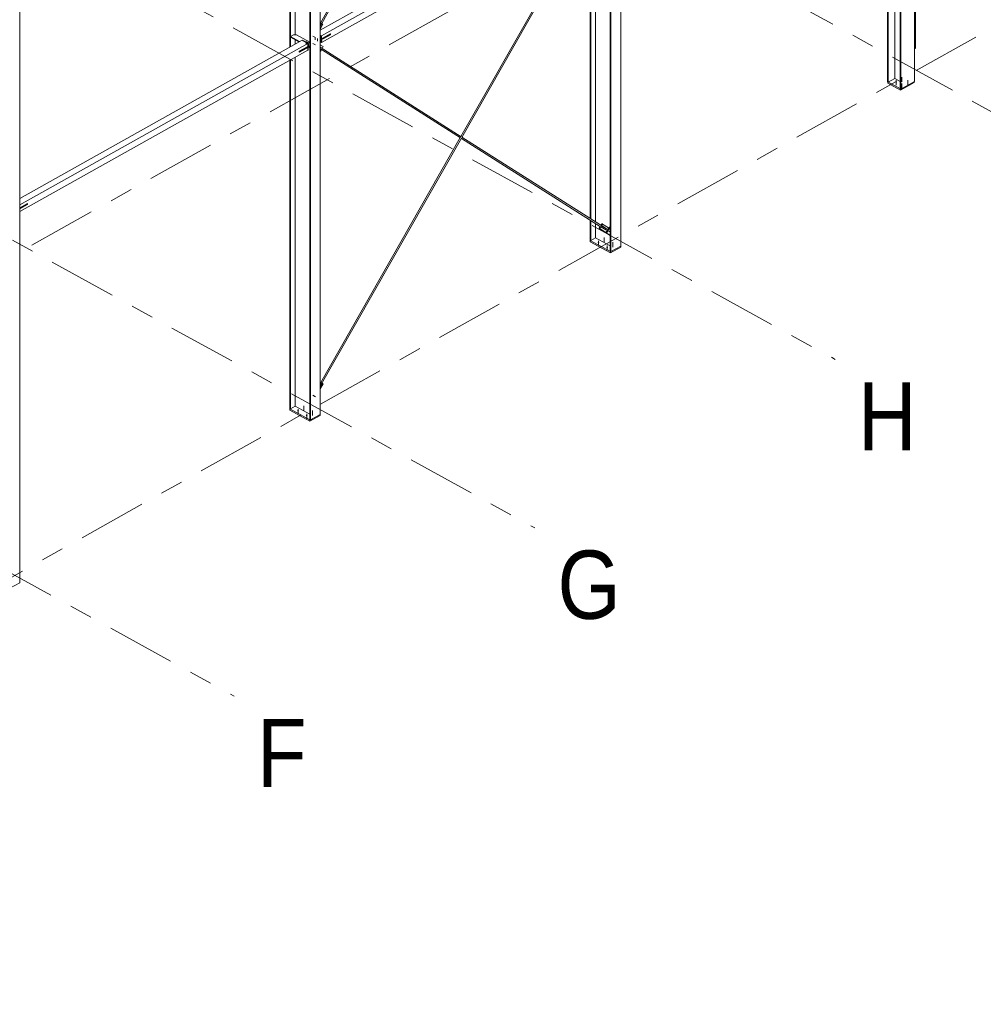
# Model space of a CAD drawing. Header units: millimetres. Extents: x -260 to 160, y -50 to 247.
# Tile 63 of 74: x 66 to 109, y 18 to 61. Entities that reach past the tile are written whole.
import ezdxf

# ---------------------------------------------------------------- set-up
doc = ezdxf.new("R2010")
doc.units = ezdxf.units.MM
for name, pattern in [('XKITLINE00', [0]), ('XKITLINE02', [4, 2, -2]), ('XKITLINE03', [6, 3, -1, 1, -1])]:
    doc.linetypes.add(name, pattern=pattern)
for name, color, linetype, lineweight in [('Element', 2, 'Continuous', 0), ('Spoina', 1, 'Continuous', 0), ('Śruba', 3, 'Continuous', 0)]:
    doc.layers.add(name, color=color, linetype=linetype, lineweight=lineweight)
doc.styles.add('ARIAL', font='ARIAL.TTF')

msp = doc.modelspace()

# ---------------------------------------------------------------- hatches: boundary and pattern name
at = {"layer": 'Śruba'}
for points in [[(78.894, 60.318), (78.889, 60.319), (78.885, 60.32), (78.881, 60.322), (78.878, 60.324), (78.876, 60.326), (78.874, 60.329), (78.874, 60.332), (78.874, 60.334), (78.876, 60.337), (78.878, 60.339), (78.881, 60.341), (78.885, 60.343), (78.889, 60.344), (78.894, 60.345), (78.899, 60.346), (78.903, 60.345), (78.908, 60.344), (78.912, 60.343), (78.916, 60.341), (78.919, 60.339), (78.922, 60.337), (78.923, 60.334), (78.924, 60.332), (78.923, 60.329), (78.922, 60.326), (78.919, 60.324), (78.916, 60.322), (78.912, 60.32), (78.908, 60.319), (78.903, 60.318), (78.899, 60.318)], [(104.711, 58.645), (104.704, 58.646), (104.697, 58.648), (104.691, 58.651), (104.686, 58.654), (104.683, 58.658), (104.68, 58.662), (104.68, 58.666), (104.68, 58.67), (104.683, 58.674), (104.686, 58.678), (104.691, 58.681), (104.697, 58.684), (104.704, 58.686), (104.711, 58.687), (104.719, 58.688), (104.727, 58.687), (104.734, 58.686), (104.741, 58.684), (104.747, 58.681), (104.752, 58.678), (104.755, 58.674), (104.757, 58.67), (104.758, 58.666), (104.757, 58.662), (104.755, 58.658), (104.752, 58.654), (104.747, 58.651), (104.741, 58.648), (104.734, 58.646), (104.727, 58.645), (104.719, 58.644)], [(92.105, 52.116), (92.108, 52.121), (92.113, 52.125), (92.117, 52.128), (92.122, 52.13), (92.126, 52.132), (92.13, 52.131), (92.133, 52.13), (92.136, 52.128), (92.138, 52.125), (92.14, 52.12), (92.14, 52.116), (92.14, 52.11), (92.139, 52.104), (92.137, 52.099), (92.134, 52.093), (92.131, 52.088), (92.127, 52.083), (92.123, 52.079), (92.118, 52.076), (92.114, 52.074), (92.11, 52.073), (92.106, 52.073), (92.102, 52.074), (92.099, 52.076), (92.097, 52.08), (92.096, 52.084), (92.095, 52.089), (92.095, 52.094), (92.097, 52.1), (92.099, 52.105), (92.101, 52.111)], [(91.634, 51.598), (91.627, 51.599), (91.62, 51.601), (91.614, 51.604), (91.609, 51.607), (91.606, 51.611), (91.604, 51.615), (91.603, 51.619), (91.604, 51.623), (91.606, 51.627), (91.609, 51.631), (91.614, 51.634), (91.62, 51.637), (91.627, 51.639), (91.634, 51.64), (91.642, 51.641), (91.65, 51.64), (91.657, 51.639), (91.664, 51.637), (91.67, 51.634), (91.675, 51.631), (91.678, 51.627), (91.681, 51.623), (91.681, 51.619), (91.681, 51.615), (91.678, 51.611), (91.675, 51.607), (91.67, 51.604), (91.664, 51.601), (91.657, 51.599), (91.65, 51.598), (91.642, 51.597)], [(92.015, 51.388), (92.008, 51.389), (92.001, 51.391), (91.995, 51.394), (91.99, 51.397), (91.986, 51.401), (91.984, 51.405), (91.983, 51.41), (91.984, 51.414), (91.986, 51.418), (91.99, 51.422), (91.995, 51.425), (92.001, 51.428), (92.008, 51.43), (92.015, 51.431), (92.023, 51.431), (92.03, 51.431), (92.038, 51.43), (92.044, 51.428), (92.05, 51.425), (92.055, 51.422), (92.059, 51.418), (92.061, 51.414), (92.062, 51.41), (92.061, 51.405), (92.059, 51.401), (92.055, 51.397), (92.05, 51.394), (92.044, 51.391), (92.038, 51.389), (92.03, 51.388), (92.023, 51.388)], [(78.434, 44.2), (78.427, 44.201), (78.42, 44.203), (78.414, 44.206), (78.409, 44.209), (78.406, 44.213), (78.403, 44.217), (78.403, 44.221), (78.403, 44.225), (78.406, 44.229), (78.409, 44.233), (78.414, 44.237), (78.42, 44.239), (78.427, 44.241), (78.434, 44.243), (78.442, 44.243), (78.449, 44.243), (78.457, 44.241), (78.464, 44.239), (78.47, 44.237), (78.474, 44.233), (78.478, 44.229), (78.48, 44.225), (78.481, 44.221), (78.48, 44.217), (78.478, 44.213), (78.474, 44.209), (78.47, 44.206), (78.464, 44.203), (78.457, 44.201), (78.449, 44.2), (78.442, 44.199)], [(78.815, 43.99), (78.807, 43.991), (78.8, 43.993), (78.795, 43.996), (78.79, 43.999), (78.786, 44.003), (78.784, 44.007), (78.783, 44.012), (78.784, 44.016), (78.786, 44.02), (78.79, 44.024), (78.795, 44.027), (78.8, 44.03), (78.807, 44.032), (78.815, 44.033), (78.822, 44.033), (78.83, 44.033), (78.837, 44.032), (78.844, 44.03), (78.85, 44.027), (78.855, 44.024), (78.859, 44.02), (78.861, 44.016), (78.862, 44.012), (78.861, 44.007), (78.859, 44.003), (78.855, 43.999), (78.85, 43.996), (78.844, 43.993), (78.837, 43.991), (78.83, 43.99), (78.822, 43.99)]]:
    msp.add_hatch(color=256, dxfattribs=at).paths.add_polyline_path(points, flags=17)

# ---------------------------------------------------------------- linework, layer by layer
at = {"layer": 'Element', "linetype": 'XKITLINE00', "lineweight": 0}
for p, q in [((105.527, 90.904), (105.527, 58.696)), ((104.893, 58.375), (104.893, 90.605)), ((104.923, 90.588), (104.923, 58.358)), ((92.616, 84.435), (92.616, 51.46)), ((92.156, 51.238), (92.156, 84.229)), ((92.188, 84.211), (92.188, 51.221)), ((79.415, 77.529), (79.415, 44.062)), ((78.956, 43.84), (78.956, 77.323)), ((78.988, 77.305), (78.988, 43.823)), ((78.075, 60.201), (78.075, 76.805)), ((78.107, 60.219), (78.107, 76.822)), ((78.311, 60.747), (78.311, 76.928)), ((105.572, 75.086), (105.572, 60.151)), ((104.663, 58.826), (104.663, 74.523)), ((104.34, 58.679), (104.34, 74.342)), ((104.37, 58.662), (104.37, 74.359)), ((79.415, 61.106), (85.72, 72.5)), ((79.436, 61.26), (85.666, 72.519)), ((66.215, 70.615), (66.215, 36.664)), ((91.725, 67.851), (79.415, 60.952)), ((79.473, 60.702), (91.979, 67.711)), ((91.979, 67.414), (79.473, 60.405)), ((85.638, 56.232), (91.982, 67.371)), ((85.597, 56.274), (91.721, 67.027)), ((91.511, 52.517), (91.511, 66.544)), ((91.275, 52.667), (91.275, 66.13)), ((91.307, 52.647), (91.307, 66.186)), ((79.415, 61.272), (79.416, 61.271)), ((79.416, 61.271), (79.415, 61.271)), ((79.415, 61.163), (79.461, 61.246)), ((79.491, 61.23), (79.415, 61.094)), ((79.415, 60.986), (79.536, 61.204)), ((79.461, 61.246), (79.416, 61.271)), ((79.486, 61.232), (79.491, 61.23)), ((79.536, 61.204), (79.491, 61.23)), ((78.107, 60.668), (78.248, 60.747)), ((78.107, 60.638), (78.107, 60.668)), ((78.107, 60.668), (78.511, 60.445)), ((78.107, 60.638), (78.484, 60.43)), ((78.248, 60.747), (78.374, 60.747)), ((78.374, 60.747), (78.956, 60.427)), ((79.415, 60.523), (79.862, 60.773)), ((79.415, 60.493), (79.862, 60.743)), ((79.473, 60.702), (79.415, 60.734)), ((79.415, 60.734), (79.473, 60.702)), ((79.415, 60.723), (79.462, 60.697)), ((79.415, 60.589), (79.462, 60.563)), ((79.462, 60.697), (79.473, 60.702)), ((79.462, 60.563), (79.462, 60.697)), ((79.85, 60.78), (79.473, 60.569)), ((79.473, 60.569), (79.473, 60.702)), ((79.473, 60.569), (79.473, 60.702)), ((79.862, 60.773), (79.85, 60.78)), ((79.862, 60.743), (79.862, 60.773)), ((78.623, 60.508), (66.215, 53.554)), ((66.215, 53.272), (78.877, 60.368)), ((78.311, 60.333), (78.311, 60.526)), ((78.877, 60.235), (78.499, 60.023)), ((78.512, 60.016), (78.956, 60.265)), ((78.956, 60.235), (78.512, 59.987)), ((78.633, 60.514), (78.623, 60.508)), ((78.877, 60.368), (78.623, 60.508)), ((78.623, 60.508), (78.877, 60.368)), ((78.633, 60.514), (78.887, 60.374)), ((78.773, 60.437), (78.835, 60.437)), ((78.835, 60.437), (78.956, 60.37)), ((78.877, 60.368), (78.887, 60.374)), ((78.877, 60.235), (78.877, 60.368)), ((78.877, 60.368), (78.877, 60.235)), ((78.877, 60.235), (78.887, 60.24)), ((78.877, 60.191), (78.877, 60.071)), ((78.877, 60.071), (78.877, 60.191)), ((78.887, 60.374), (78.887, 60.24)), ((78.887, 60.197), (78.887, 60.077)), ((78.898, 60.203), (78.956, 60.171)), ((78.925, 60.218), (78.956, 60.201)), ((78.956, 60.171), (78.956, 60.201)), ((79.415, 60.458), (79.481, 60.495)), ((79.415, 60.429), (79.481, 60.465)), ((79.415, 60.426), (79.462, 60.4)), ((79.415, 60.306), (79.542, 60.226)), ((79.415, 60.2), (79.497, 60.148)), ((79.415, 60.199), (85.606, 56.267)), ((79.481, 60.495), (79.45, 60.512)), ((79.462, 60.563), (79.473, 60.569)), ((79.462, 60.505), (79.462, 60.519)), ((79.462, 60.4), (79.462, 60.455)), ((79.462, 60.4), (79.473, 60.405)), ((79.473, 60.5), (79.473, 60.525)), ((79.473, 60.5), (79.473, 60.525)), ((79.473, 60.405), (79.473, 60.461)), ((79.473, 60.405), (79.473, 60.461)), ((79.481, 60.465), (79.481, 60.495)), ((79.482, 60.157), (79.497, 60.148)), ((79.497, 60.148), (79.542, 60.226)), ((105.572, 60.151), (105.527, 60.125)), ((78.877, 60.071), (66.215, 52.975)), ((78.311, 44.422), (78.311, 59.754)), ((78.499, 60.023), (78.499, 59.994)), ((78.499, 60.023), (78.512, 60.016)), ((78.512, 59.987), (78.499, 59.994)), ((78.512, 59.987), (78.512, 60.016)), ((78.887, 60.077), (78.877, 60.071)), ((79.415, 60.133), (79.469, 60.099)), ((79.415, 60.027), (79.424, 60.022)), ((79.415, 60.026), (79.424, 60.022)), ((79.424, 60.022), (79.469, 60.099)), ((79.468, 60.098), (85.578, 56.218)), ((78.075, 44.325), (78.075, 59.622)), ((78.107, 44.308), (78.107, 59.64)), ((104.34, 58.679), (104.37, 58.662)), ((104.911, 58.365), (104.353, 58.672)), ((104.353, 58.613), (104.353, 58.672)), ((104.911, 58.305), (104.353, 58.613)), ((104.37, 58.662), (104.663, 58.826)), ((104.663, 58.826), (104.893, 58.699)), ((104.911, 58.305), (105.514, 58.644)), ((104.923, 58.358), (105.527, 58.696)), ((105.514, 58.644), (105.514, 58.689)), ((104.893, 58.375), (104.923, 58.358)), ((104.911, 58.305), (104.911, 58.365)), ((79.415, 45.305), (85.624, 56.207)), ((79.444, 45.469), (85.568, 56.224)), ((85.616, 56.193), (91.731, 52.31)), ((85.645, 56.243), (91.972, 52.225)), ((66.215, 53.139), (66.551, 53.327)), ((66.215, 53.125), (66.564, 53.32)), ((66.215, 53.095), (66.564, 53.291)), ((66.564, 53.32), (66.551, 53.327)), ((66.564, 53.291), (66.564, 53.32)), ((91.275, 51.723), (91.275, 52.6)), ((91.307, 51.706), (91.307, 52.579)), ((91.511, 51.82), (91.511, 52.45)), ((91.745, 52.369), (91.789, 52.445)), ((91.775, 52.351), (91.76, 52.36)), ((91.819, 52.428), (91.775, 52.351)), ((91.789, 52.445), (91.819, 52.428)), ((92.085, 52.26), (91.819, 52.428)), ((91.716, 52.318), (91.671, 52.241)), ((91.701, 52.224), (91.671, 52.241)), ((91.671, 52.241), (91.965, 52.054)), ((91.746, 52.302), (91.701, 52.224)), ((91.966, 52.056), (91.701, 52.224)), ((91.716, 52.318), (91.746, 52.302)), ((91.958, 52.167), (91.746, 52.302)), ((91.987, 52.216), (91.775, 52.351)), ((91.946, 52.175), (91.955, 52.173)), ((91.955, 52.173), (91.968, 52.178)), ((91.958, 52.167), (91.964, 52.177)), ((92.088, 52.266), (91.963, 52.05)), ((91.993, 52.033), (91.963, 52.05)), ((91.963, 52.05), (92.156, 51.927)), ((91.968, 52.178), (91.978, 52.189)), ((91.987, 52.216), (91.972, 52.225)), ((91.98, 52.216), (91.972, 52.225)), ((91.978, 52.189), (91.982, 52.203)), ((91.982, 52.203), (91.98, 52.216)), ((91.981, 52.207), (91.987, 52.216)), ((92.119, 52.249), (91.993, 52.033)), ((92.156, 51.93), (91.993, 52.033)), ((92.156, 52.304), (92.088, 52.266)), ((92.088, 52.266), (92.119, 52.249)), ((92.156, 52.27), (92.119, 52.249)), ((91.275, 51.723), (91.307, 51.706)), ((91.288, 51.716), (91.275, 51.709)), ((91.275, 51.709), (92.163, 51.22)), ((91.275, 51.709), (91.275, 51.65)), ((91.275, 51.65), (92.163, 51.161)), ((91.307, 51.706), (91.511, 51.82)), ((91.511, 51.82), (92.156, 51.465)), ((92.156, 51.238), (92.188, 51.221)), ((92.163, 51.161), (92.616, 51.415)), ((92.176, 51.228), (92.163, 51.22)), ((92.163, 51.22), (92.163, 51.161)), ((92.188, 51.221), (92.616, 51.46)), ((92.616, 51.415), (92.616, 51.46)), ((79.415, 45.486), (79.424, 45.481)), ((79.424, 45.481), (79.415, 45.466)), ((79.415, 45.361), (79.469, 45.454)), ((79.497, 45.437), (79.415, 45.293)), ((79.469, 45.454), (79.424, 45.481)), ((79.492, 45.44), (79.497, 45.437)), ((79.542, 45.41), (79.497, 45.437)), ((79.415, 45.187), (79.542, 45.41)), ((78.075, 44.325), (78.107, 44.308)), ((78.088, 44.318), (78.075, 44.311)), ((78.075, 44.311), (78.963, 43.822)), ((78.075, 44.311), (78.075, 44.252)), ((78.075, 44.252), (78.963, 43.763)), ((78.107, 44.308), (78.311, 44.422)), ((78.311, 44.422), (78.956, 44.067)), ((78.956, 43.84), (78.988, 43.823)), ((78.963, 43.763), (79.415, 44.017)), ((78.975, 43.83), (78.963, 43.822)), ((78.963, 43.822), (78.963, 43.763)), ((78.988, 43.823), (79.415, 44.062)), ((79.415, 44.017), (79.415, 44.062)), ((65.788, 36.425), (66.215, 36.664))]:
    msp.add_line(p, q, dxfattribs=at)
at = {"layer": 'Spoina', "linetype": 'XKITLINE03', "lineweight": 0}
for p, q in [((-142.455, 195.8), (115.24, 53.875)), ((-155.656, 188.402), (102.04, 46.478)), ((-168.856, 181.004), (88.84, 39.08)), ((-182.056, 173.606), (75.64, 31.682)), ((-22.236, 1.63), (102.475, 71.523)), ((-9.554, -5.355), (115.157, 64.538))]:
    msp.add_line(p, q, dxfattribs=at)
at = {"layer": 'Śruba', "linetype": 'XKITLINE02', "lineweight": 0}
for p, q in [((79.099, 60.691), (79.213, 60.628)), ((79.197, 60.641), (79.197, 60.522)), ((79.298, 60.585), (79.298, 60.467)), ((78.797, 60.417), (78.797, 60.298)), ((79.099, 60.363), (79.213, 60.3)), ((104.97, 58.67), (104.97, 58.884)), ((104.973, 58.39), (104.973, 58.603)), ((105.224, 58.531), (105.224, 58.744)), ((91.894, 51.623), (91.894, 51.837)), ((92.274, 51.414), (92.274, 51.628)), ((79.099, 44.903), (79.213, 44.84)), ((78.693, 44.225), (78.693, 44.439)), ((79.074, 44.016), (79.074, 44.23))]:
    msp.add_line(p, q, dxfattribs=at)
at = {"layer": 'Śruba', "linetype": 'XKITLINE00', "lineweight": 0}
for p, q in [((78.899, 60.361), (78.899, 60.243)), ((104.719, 58.529), (104.719, 58.743)), ((92.03, 52.15), (92.144, 52.087)), ((91.642, 51.482), (91.642, 51.696)), ((92.023, 51.273), (92.023, 51.487)), ((78.442, 44.085), (78.442, 44.298)), ((78.822, 43.875), (78.822, 44.089))]:
    msp.add_line(p, q, dxfattribs=at)

# ---------------------------------------------------------------- texts
at = {"layer": 'Spoina', "style": 'ARIAL', "width": 0.85}
for s, p in [('H', (103.04, 42.478)), ('G', (89.84, 35.08)), ('F', (76.64, 27.682))]:
    msp.add_text(s, height=3, dxfattribs=at).set_placement(p)

doc.saveas('drawing.dxf')
